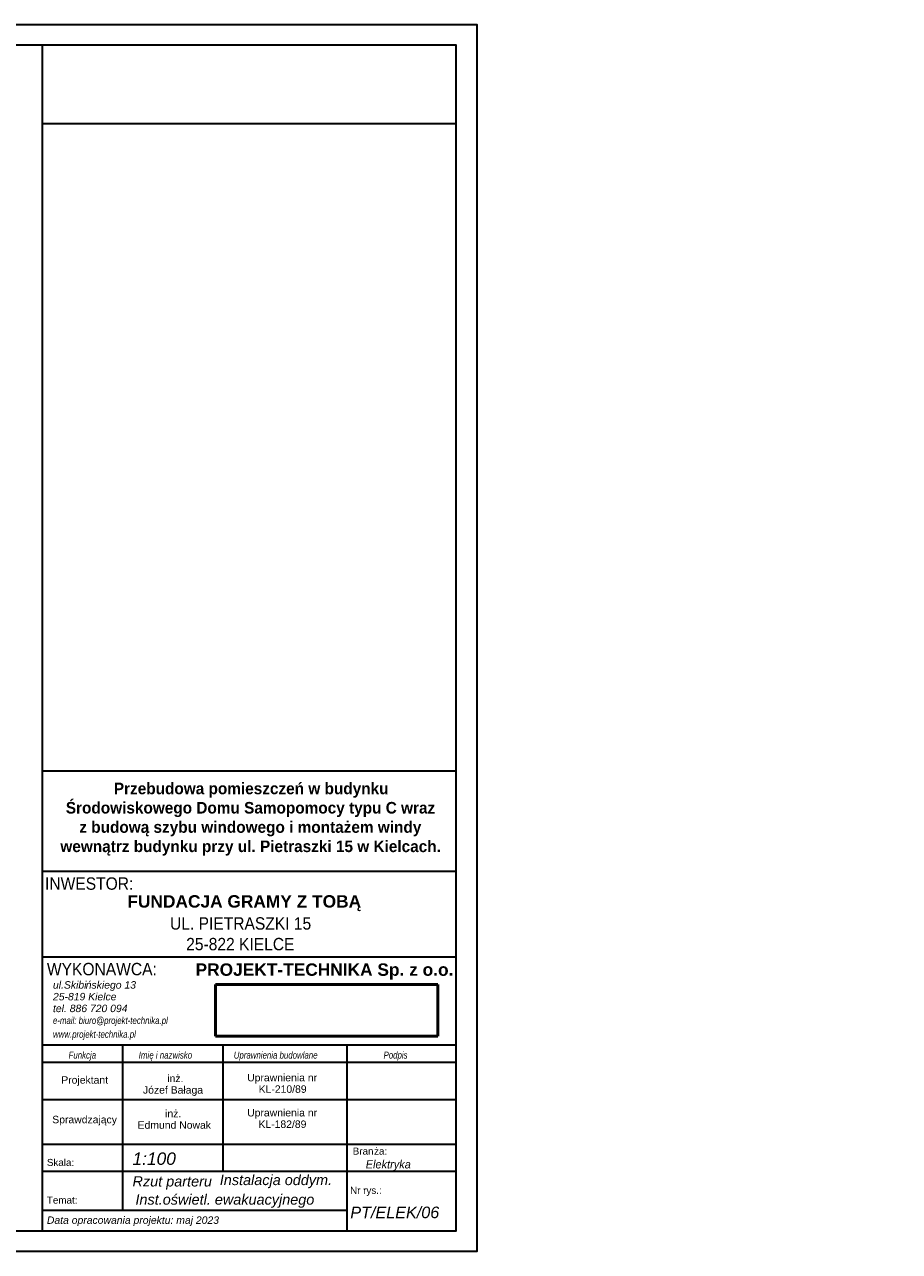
# Model space of a CAD drawing. Header units: centimetres. Extents: x 14504 to 44111, y -18976 to -7683.
# Tile 57 of 141: x 27068 to 29186, y -15068 to -12098. Entities that reach past the tile are written whole.
import ezdxf

# ---------------------------------------------------------------- set-up
doc = ezdxf.new("R2010")
doc.units = ezdxf.units.CM
for name, color, linetype, lineweight in [('_gruba', 90, 'Continuous', 35), ('G-ANNO-TTLB', 6, 'Continuous', 9), ('zbrojenie', 2, 'Continuous', 50)]:
    doc.layers.add(name, color=color, linetype=linetype, lineweight=lineweight)
doc.styles.add('Arial_10', font='arial.ttf', dxfattribs={"height": 1.8})
doc.styles.add('Arial_8', font='arial.ttf', dxfattribs={"height": 350})
doc.styles.add('Arial_9', font='arial.ttf', dxfattribs={"width": 0.9, "height": 2.2})
doc.styles.add('Arial_B', font='arialbd.ttf', dxfattribs={"height": 3})
doc.styles.add('Arial_B_1', font='arialbd.ttf', dxfattribs={"width": 0.95, "height": 2.4})
doc.styles.add('Arial_I', font='ariali.ttf', dxfattribs={"height": 1.8})
doc.styles.add('Arial_I_1', font='ariali.ttf', dxfattribs={"width": 0.8, "height": 1.8})
doc.styles.add('Arial_I_2', font='ariali.ttf', dxfattribs={"width": 0.95, "height": 2})
doc.styles.add('Arial_I_3', font='ariali.ttf', dxfattribs={"height": 3})
picture_1 = doc.add_image_def('image1.jpg', size_in_pixel=(2192, 508))

msp = doc.modelspace()

# ---------------------------------------------------------------- linework, layer by layer
at = {"layer": '_gruba'}
for p, q in [((27111.4, -12147.6), (27111.4, -15017.6)), ((27111.4, -12336.9), (28113, -12336.9)), ((27109.2, -13904.1), (28110.8, -13904.1)), ((27111.4, -14147.1), (28110.8, -14147.1)), ((27111.4, -14147.1), (28110.8, -14147.1)), ((27111.4, -14354.1), (28110.8, -14354.1)), ((27111.4, -14567.7), (28110.8, -14567.7)), ((27305.8, -14567.7), (27305.8, -14968.2)), ((27548.6, -14567.7), (27548.6, -14873.5)), ((27848.5, -14567.7), (27848.5, -15017.6)), ((27111.4, -14609), (28110.8, -14609)), ((27111.4, -14699.9), (28110.8, -14699.9)), ((27113.6, -14808), (28113, -14808)), ((27113.6, -14873.5), (28113, -14873.5)), ((27848.5, -14968.2), (27113.6, -14968.2))]:
    msp.add_line(p, q, dxfattribs=at)
for points in [[(21163, -12097.6), (28163, -12097.6), (28163, -15067.6), (21163, -15067.6)], [(21213, -15017.6), (28113, -15017.6), (28113, -12147.6), (21213, -12147.6)]]:
    msp.add_lwpolyline(points, dxfattribs=at)

# ---------------------------------------------------------------- texts
at = {"layer": 'G-ANNO-TTLB', "attachment_point": 1}
for s, insert, char_height, width, style in [('\\A1;\\pi153.657;Przebudowa pomieszczeń w budynku \\P\\pi37.4677;Środowiskowego Domu Samopomocy typu C wraz \\P\\pi70.0917;z\\~budową szybu windowego i montażem windy \\P\\pi24.2675;wewnątrz budynku przy ul. Pietraszki 15 w Kielcach.', (27130.8, -13932.8), 28, 966.852, 'Arial_B_1'), ('INWESTOR:', (27118, -14162), 30, 295.021, 'Arial_9'), ('\\pi133.33;FUNDACJA GRAMY Z TOBĄ', (27183.9, -14205.1), 30, 829.17, 'Arial_B'), ('\\pi14.7489;UL. PIETRASZKI 15 \\P\\pi53.8676;25-822 KIELCE', (27405.7, -14258.5), 30, 366.703, 'Arial_9'), ('WYKONAWCA:', (27122.5, -14369), 30, 367.975, 'Arial_9'), ('PROJEKT-TECHNIKA Sp. z o.o.', (27482.3, -14370.3), 30, 647.764, 'Arial_B'), ('ul.Skibi', (27137.2, -14413.3), 18, 96.203, 'Arial_I'), ('ńskiego 13', (27216.5, -14413.3), 18, 145.907, 'Arial_I'), ('25-819 Kielce', (27137.2, -14441.7), 18, 183.586, 'Arial_I'), ('tel. 886 720 094', (27137.2, -14470.2), 18, 214.852, 'Arial_I'), ('e-mail: biuro@projekt-technika.pl', (27137.2, -14499.8), 17, 435.316, 'Arial_I_1'), ('www.projekt-technika.pl', (27137.2, -14533.3), 17, 313.46, 'Arial_I_1'), ('Funkcja', (27175, -14583.7), 17, 105.823, 'Arial_I_1'), ('ę i nazwisko', (27370.4, -14583.7), 17, 161.941, 'Arial_I_1'), ('Uprawnienia budowlane', (27574.7, -14583.7), 17, 319.072, 'Arial_I_1'), ('Podpis', (27937.2, -14583.7), 17, 92.194, 'Arial_I_1'), ('Imi', (27344.7, -14583.7), 17, 38.481, 'Arial_I_1'), ('Projektant', (27157.3, -14643.3), 18, 133.882, 'Arial_10'), ('inż.', (27413.8, -14639.7), 18, 109.446, 'Arial_10'), ('Uprawnienia nr ', (27607.2, -14637.7), 18, 205.232, 'Arial_10'), ('Józef Bałaga', (27355, -14667.5), 18, 303.142, 'Arial_10'), ('KL-210/89 ', (27635, -14665.5), 18, 100.211, 'Arial_10'), ('inż.', (27408.6, -14724.7), 18, 109.446, 'Arial_10'), ('Uprawnienia nr ', (27607.2, -14722.7), 18, 205.232, 'Arial_10'), ('Sprawdzający', (27135.5, -14739.2), 18, 133.882, 'Arial_10'), ('Edmund Nowak', (27342.1, -14752.5), 18, 303.142, 'Arial_10'), ('KL-182/89', (27634.5, -14750.5), 18, 100.211, 'Arial_10'), ('Bran', (27862.7, -14816.1), 17, 62.532, 'Arial_8'), ('ża:', (27914.3, -14816.1), 17, 38.481, 'Arial_8'), ('Skala:', (27122.5, -14843.5), 17, 80.97, 'Arial_8'), ('1:100', (27329.7, -14827.9), 30, 129.873, 'Arial_I_3'), ('Elektryka', (27894.1, -14846.6), 20, 264.276, 'Arial_I_2'), ('Rzut parteru', (27329.7, -14885.3), 25, 1043.177, 'Arial_I_3'), ('Instalacja oddym.', (27540.9, -14881.9), 25, 1043.177, 'Arial_I_3'), ('Temat:', (27122.5, -14934.7), 17, 91.392, 'Arial_8'), ('Inst.oświetl. ewakuacyjnego', (27336.8, -14929.3), 25, 1043.177, 'Arial_I_3'), ('Nr rys.:', (27856.2, -14911.1), 17, 92.996, 'Arial_8'), ('PT/ELEK/06', (27856.8, -14959), 28, 260.548, 'Arial_I_3'), ('Data opracowania projektu: maj 2023', (27122.5, -14982.7), 18, 544.346, 'Arial_I')]:
    msp.add_mtext(s, dxfattribs=dict(at, insert=insert, char_height=char_height, width=width, style=style))

# ---------------------------------------------------------------- pictures from other files: only their frames are drawn
at = {"layer": 'zbrojenie', "color": 7, "ltscale": 30, "true_color": 0xffffff}
image = msp.add_image(picture_1, insert=(27530.4, -14546.1), size_in_units=(538.4, 124.8), dxfattribs=at)
image.dxf.flags = 7

doc.saveas('drawing.dxf')
